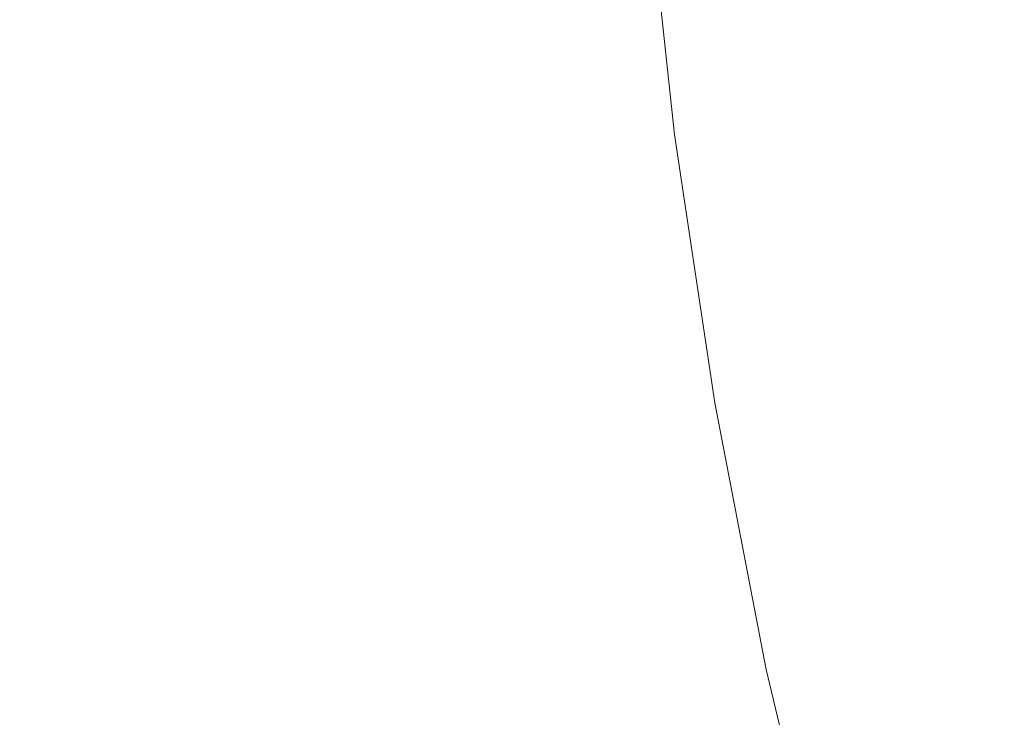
# Model space of a CAD drawing. Header units: centimetres. Extents: x -25.8 to 27.5, y 33.3 to 35.1.
# Tile 120 of 256: x -7.9118 to -7.881, y 33.7965 to 33.8183. Entities that reach past the tile are written whole.
import ezdxf

# ---------------------------------------------------------------- set-up
doc = ezdxf.new("R2010")
doc.units = ezdxf.units.CM
doc.header["$LTSCALE"] = 2.54
doc.layers.add('Lucido design-1', color=7, linetype='Continuous')

# ---------------------------------------------------------------- blocks, each defined once
blk = doc.blocks.new('Gruppo-6-1')
at = {"color": 7, "linetype": 'Continuous', "lineweight": 9}
for points in [[(-25.69296, 35.040112, 330.586121), (-25.69296, 33.440112, 330.586121), (27.40704, 33.440112, 330.586121), (27.40704, 35.040112, 330.586121)], [(-25.69296, 35.040112, 306.619358), (-25.69296, 33.440112, 306.619358), (27.40704, 33.440112, 306.619358), (27.40704, 35.040112, 306.619358)]]:
    blk.add_3dface(points, dxfattribs=at)
for points, invisible_edges in [([(-7.882975, 33.81578, 330.126315), (-7.883837, 33.823866, 330.126315), (-7.882111, 33.824013, 330.130049), (-7.881258, 33.816, 330.130049)], 15), ([(-7.882975, 33.81578, 306.159552), (-7.883837, 33.823866, 306.159552), (-7.882111, 33.824013, 306.163286), (-7.881258, 33.816, 306.163286)], 15), ([(-7.881258, 33.816, 330.130049), (-7.882111, 33.824013, 330.130049), (-7.880232, 33.824173, 330.133712), (-7.879387, 33.816239, 330.133712)], 15), ([(-7.881258, 33.816, 306.163286), (-7.882111, 33.824013, 306.163286), (-7.880232, 33.824173, 306.166949), (-7.879387, 33.816239, 306.166949)], 15), ([(-7.885943, 33.8154, 330.118658), (-7.886818, 33.823612, 330.118658), (-7.885406, 33.823732, 330.122516), (-7.884538, 33.81558, 330.122516)], 15), ([(-7.885943, 33.8154, 306.151895), (-7.886818, 33.823612, 306.151895), (-7.885406, 33.823732, 306.155753), (-7.884538, 33.81558, 306.155753)], 15), ([(-7.884538, 33.81558, 330.122516), (-7.885406, 33.823732, 330.122516), (-7.883837, 33.823866, 330.126315), (-7.882975, 33.81578, 330.126315)], 15), ([(-7.884538, 33.81558, 306.155753), (-7.885406, 33.823732, 306.155753), (-7.883837, 33.823866, 306.159552), (-7.882975, 33.81578, 306.159552)], 15), ([(-7.889954, 33.814886, 330.102782), (-7.890847, 33.823269, 330.102782), (-7.890085, 33.823334, 330.106805), (-7.889195, 33.814983, 330.106805)], 15), ([(-7.889954, 33.814886, 306.136019), (-7.890847, 33.823269, 306.136019), (-7.890085, 33.823334, 306.140042), (-7.889195, 33.814983, 306.140042)], 15), ([(-7.889195, 33.814983, 330.106805), (-7.890085, 33.823334, 330.106805), (-7.889159, 33.823413, 330.110796), (-7.888273, 33.815101, 330.110796)], 15), ([(-7.889195, 33.814983, 306.140042), (-7.890085, 33.823334, 306.140042), (-7.889159, 33.823413, 306.144033), (-7.888273, 33.815101, 306.144033)], 15), ([(-7.888273, 33.815101, 330.110796), (-7.889159, 33.823413, 330.110796), (-7.888069, 33.823506, 330.11475), (-7.887189, 33.81524, 330.11475)], 15), ([(-7.888273, 33.815101, 306.144033), (-7.889159, 33.823413, 306.144033), (-7.888069, 33.823506, 306.147987), (-7.887189, 33.81524, 306.147987)], 15), ([(-7.887189, 33.81524, 330.11475), (-7.888069, 33.823506, 330.11475), (-7.886818, 33.823612, 330.118658), (-7.885943, 33.8154, 330.118658)], 15), ([(-7.887189, 33.81524, 306.147987), (-7.888069, 33.823506, 306.147987), (-7.886818, 33.823612, 306.151895), (-7.885943, 33.8154, 306.151895)], 15), ([(-7.893728, 33.814403, 329.864311), (-7.894638, 33.822947, 329.864311), (-7.893845, 33.823014, 329.868245), (-7.892938, 33.814504, 329.868245)], 15), ([(-7.893728, 33.814403, 305.897548), (-7.894638, 33.822947, 305.897548), (-7.893845, 33.823014, 305.901482), (-7.892938, 33.814504, 305.901482)], 15), ([(-7.892938, 33.814504, 329.868245), (-7.893845, 33.823014, 329.868245), (-7.893209, 33.823068, 329.872202), (-7.892306, 33.814585, 329.872202)], 15), ([(-7.892938, 33.814504, 305.901482), (-7.893845, 33.823014, 305.901482), (-7.893209, 33.823068, 305.905439), (-7.892306, 33.814585, 305.905439)], 15), ([(-7.892306, 33.814585, 329.872202), (-7.893209, 33.823068, 329.872202), (-7.892733, 33.823109, 329.876176), (-7.891832, 33.814645, 329.876176)], 15), ([(-7.892306, 33.814585, 305.905439), (-7.893209, 33.823068, 305.905439), (-7.892733, 33.823109, 305.909413), (-7.891832, 33.814645, 305.909413)], 15), ([(-7.891832, 33.814645, 329.876176), (-7.892733, 33.823109, 329.876176), (-7.892417, 33.823136, 329.880161), (-7.891516, 33.814686, 329.880161)], 15), ([(-7.891832, 33.814645, 305.909413), (-7.892733, 33.823109, 305.909413), (-7.892417, 33.823136, 305.913398), (-7.891516, 33.814686, 305.913398)], 15), ([(-7.891516, 33.814686, 329.880161), (-7.892417, 33.823136, 329.880161), (-7.892259, 33.823149, 329.884149), (-7.891359, 33.814706, 329.884149)], 15), ([(-7.891516, 33.814686, 305.913398), (-7.892417, 33.823136, 305.913398), (-7.892259, 33.823149, 305.917386), (-7.891359, 33.814706, 305.917386)], 15), ([(-7.891928, 33.820226, 329.886121), (-7.89134, 33.814708, 329.886121), (-7.891359, 33.814706, 329.884149), (-7.892259, 33.823149, 329.884149)], 14), ([(-7.891928, 33.820226, 305.919358), (-7.89134, 33.814708, 305.919358), (-7.891359, 33.814706, 305.917386), (-7.892259, 33.823149, 305.917386)], 14), ([(-7.891339, 33.814709, 330.086667), (-7.892238, 33.823151, 330.086667), (-7.89214, 33.823159, 330.090596), (-7.891241, 33.814721, 330.090596)], 15), ([(-7.891339, 33.814709, 306.119903), (-7.892238, 33.823151, 306.119903), (-7.89214, 33.823159, 306.123833), (-7.891241, 33.814721, 306.123833)], 15), ([(-7.892238, 33.823151, 330.086667), (-7.891339, 33.814709, 330.086667), (-7.89134, 33.814708, 330.086121), (-7.891928, 33.820226, 330.086121)], 11), ([(-7.892238, 33.823151, 306.119903), (-7.891339, 33.814709, 306.119903), (-7.89134, 33.814708, 306.119358), (-7.891928, 33.820226, 306.119358)], 11), ([(-7.891241, 33.814721, 330.090596), (-7.89214, 33.823159, 330.090596), (-7.891875, 33.823182, 330.094671), (-7.890977, 33.814755, 330.094671)], 15), ([(-7.891241, 33.814721, 306.123833), (-7.89214, 33.823159, 306.123833), (-7.891875, 33.823182, 306.127908), (-7.890977, 33.814755, 306.127908)], 15), ([(-7.890977, 33.814755, 330.094671), (-7.891875, 33.823182, 330.094671), (-7.891444, 33.823219, 330.098735), (-7.890548, 33.81481, 330.098735)], 15), ([(-7.890977, 33.814755, 306.127908), (-7.891875, 33.823182, 306.127908), (-7.891444, 33.823219, 306.131972), (-7.890548, 33.81481, 306.131972)], 15), ([(-7.890548, 33.81481, 330.098735), (-7.891444, 33.823219, 330.098735), (-7.890847, 33.823269, 330.102782), (-7.889954, 33.814886, 330.102782)], 15), ([(-7.890548, 33.81481, 306.131972), (-7.891444, 33.823219, 306.131972), (-7.890847, 33.823269, 306.136019), (-7.889954, 33.814886, 306.136019)], 15), ([(-7.897037, 33.813979, 329.852718), (-7.897963, 33.822664, 329.852718), (-7.896698, 33.822771, 329.856541), (-7.895779, 33.81414, 329.856541)], 15), ([(-7.897037, 33.813979, 305.885955), (-7.897963, 33.822664, 305.885955), (-7.896698, 33.822771, 305.889778), (-7.895779, 33.81414, 305.889778)], 15), ([(-7.895779, 33.81414, 329.856541), (-7.896698, 33.822771, 329.856541), (-7.89559, 33.822866, 329.860408), (-7.894675, 33.814281, 329.860408)], 15), ([(-7.895779, 33.81414, 305.889778), (-7.896698, 33.822771, 305.889778), (-7.89559, 33.822866, 305.893645), (-7.894675, 33.814281, 305.893645)], 15), ([(-7.894675, 33.814281, 329.860408), (-7.89559, 33.822866, 329.860408), (-7.894638, 33.822947, 329.864311), (-7.893728, 33.814403, 329.864311)], 15), ([(-7.894675, 33.814281, 305.893645), (-7.89559, 33.822866, 305.893645), (-7.894638, 33.822947, 305.897548), (-7.893728, 33.814403, 305.897548)], 15), ([(-7.901726, 33.813378, 329.841573), (-7.902673, 33.822263, 329.841573), (-7.900952, 33.822409, 329.845228), (-7.900013, 33.813598, 329.845228)], 15), ([(-7.901726, 33.813378, 305.87481), (-7.902673, 33.822263, 305.87481), (-7.900952, 33.822409, 305.878465), (-7.900013, 33.813598, 305.878465)], 15), ([(-7.900013, 33.813598, 329.845228), (-7.900952, 33.822409, 329.845228), (-7.899381, 33.822543, 329.848945), (-7.898449, 33.813798, 329.848945)], 15), ([(-7.900013, 33.813598, 305.878465), (-7.900952, 33.822409, 305.878465), (-7.899381, 33.822543, 305.882182), (-7.898449, 33.813798, 305.882182)], 15), ([(-7.898449, 33.813798, 329.848945), (-7.899381, 33.822543, 329.848945), (-7.897963, 33.822664, 329.852718), (-7.897037, 33.813979, 329.852718)], 15), ([(-7.898449, 33.813798, 305.882182), (-7.899381, 33.822543, 305.882182), (-7.897963, 33.822664, 305.885955), (-7.897037, 33.813979, 305.885955)], 15), ([(-7.905592, 33.812883, 329.834477), (-7.906556, 33.821932, 329.834477), (-7.904542, 33.822104, 329.837987), (-7.903587, 33.81314, 329.837987)], 15), ([(-7.905592, 33.812883, 305.867714), (-7.906556, 33.821932, 305.867714), (-7.904542, 33.822104, 305.871224), (-7.903587, 33.81314, 305.871224)], 15), ([(-7.903587, 33.81314, 329.837987), (-7.904542, 33.822104, 329.837987), (-7.902673, 33.822263, 329.841573), (-7.901726, 33.813378, 329.841573)], 15), ([(-7.903587, 33.81314, 305.871224), (-7.904542, 33.822104, 305.871224), (-7.902673, 33.822263, 305.87481), (-7.901726, 33.813378, 305.87481)], 15), ([(-7.907738, 33.812609, 329.831048), (-7.908712, 33.821749, 329.831048), (-7.906556, 33.821932, 329.834477), (-7.905592, 33.812883, 329.834477)], 15), ([(-7.907738, 33.812609, 305.864285), (-7.908712, 33.821749, 305.864285), (-7.906556, 33.821932, 305.867714), (-7.905592, 33.812883, 305.867714)], 15), ([(-7.912481, 33.812001, 329.824409), (-7.913476, 33.821343, 329.824409), (-7.911007, 33.821553, 329.827706), (-7.910023, 33.812316, 329.827706)], 15), ([(-7.912481, 33.812001, 305.857646), (-7.913476, 33.821343, 305.857646), (-7.911007, 33.821553, 305.860943), (-7.910023, 33.812316, 305.860943)], 15), ([(-7.910023, 33.812316, 329.827706), (-7.911007, 33.821553, 329.827706), (-7.908712, 33.821749, 329.831048), (-7.907738, 33.812609, 329.831048)], 15), ([(-7.910023, 33.812316, 305.860943), (-7.911007, 33.821553, 305.860943), (-7.908712, 33.821749, 305.864285), (-7.907738, 33.812609, 305.864285)], 15), ([(-7.89134, 33.814708, 329.886121), (-7.891928, 33.820226, 329.886121), (-7.891928, 33.820226, 330.086121), (-7.89134, 33.814708, 330.086121)], 10), ([(-7.89134, 33.814708, 305.919358), (-7.891928, 33.820226, 305.919358), (-7.891928, 33.820226, 306.119358), (-7.89134, 33.814708, 306.119358)], 10), ([(-7.880065, 33.80803, 330.130049), (-7.881258, 33.816, 330.130049), (-7.879387, 33.816239, 330.133712), (-7.878206, 33.808348, 330.133712)], 15), ([(-7.880065, 33.80803, 306.163286), (-7.881258, 33.816, 306.163286), (-7.879387, 33.816239, 306.166949), (-7.878206, 33.808348, 306.166949)], 15), ([(-7.881771, 33.807737, 330.126315), (-7.882975, 33.81578, 330.126315), (-7.881258, 33.816, 330.130049), (-7.880065, 33.80803, 330.130049)], 15), ([(-7.881771, 33.807737, 306.159552), (-7.882975, 33.81578, 306.159552), (-7.881258, 33.816, 306.163286), (-7.880065, 33.80803, 306.163286)], 15), ([(-7.883324, 33.807471, 330.122516), (-7.884538, 33.81558, 330.122516), (-7.882975, 33.81578, 330.126315), (-7.881771, 33.807737, 330.126315)], 15), ([(-7.883324, 33.807471, 306.155753), (-7.884538, 33.81558, 306.155753), (-7.882975, 33.81578, 306.159552), (-7.881771, 33.807737, 306.159552)], 15), ([(-7.885958, 33.807019, 330.11475), (-7.887189, 33.81524, 330.11475), (-7.885943, 33.8154, 330.118658), (-7.88472, 33.807231, 330.118658)], 15), ([(-7.885958, 33.807019, 306.147987), (-7.887189, 33.81524, 306.147987), (-7.885943, 33.8154, 306.151895), (-7.88472, 33.807231, 306.151895)], 15), ([(-7.88472, 33.807231, 330.118658), (-7.885943, 33.8154, 330.118658), (-7.884538, 33.81558, 330.122516), (-7.883324, 33.807471, 330.122516)], 15), ([(-7.88472, 33.807231, 306.151895), (-7.885943, 33.8154, 306.151895), (-7.884538, 33.81558, 306.155753), (-7.883324, 33.807471, 306.155753)], 15), ([(-7.887952, 33.806677, 330.106805), (-7.889195, 33.814983, 330.106805), (-7.888273, 33.815101, 330.110796), (-7.887036, 33.806834, 330.110796)], 15), ([(-7.887952, 33.806677, 306.140042), (-7.889195, 33.814983, 306.140042), (-7.888273, 33.815101, 306.144033), (-7.887036, 33.806834, 306.144033)], 15), ([(-7.887036, 33.806834, 330.110796), (-7.888273, 33.815101, 330.110796), (-7.887189, 33.81524, 330.11475), (-7.885958, 33.807019, 330.11475)], 15), ([(-7.887036, 33.806834, 306.144033), (-7.888273, 33.815101, 306.144033), (-7.887189, 33.81524, 306.147987), (-7.885958, 33.807019, 306.147987)], 15), ([(-7.890258, 33.806282, 329.880161), (-7.891516, 33.814686, 329.880161), (-7.891359, 33.814706, 329.884149), (-7.890102, 33.806309, 329.884149)], 15), ([(-7.890258, 33.806282, 305.913398), (-7.891516, 33.814686, 305.913398), (-7.891359, 33.814706, 305.917386), (-7.890102, 33.806309, 305.917386)], 15), ([(-7.891359, 33.814706, 329.884149), (-7.89134, 33.814708, 329.886121), (-7.890976, 33.812279, 329.886121)], 9), ([(-7.891359, 33.814706, 305.917386), (-7.89134, 33.814708, 305.919358), (-7.890976, 33.812279, 305.919358)], 9), ([(-7.890976, 33.812279, 329.886121), (-7.890083, 33.806312, 329.886121), (-7.890102, 33.806309, 329.884149), (-7.891359, 33.814706, 329.884149)], 14), ([(-7.890976, 33.812279, 305.919358), (-7.890083, 33.806312, 305.919358), (-7.890102, 33.806309, 305.917386), (-7.891359, 33.814706, 305.917386)], 14), ([(-7.890976, 33.812279, 330.086121), (-7.89134, 33.814708, 330.086121), (-7.891339, 33.814709, 330.086667)], 10), ([(-7.890976, 33.812279, 306.119358), (-7.89134, 33.814708, 306.119358), (-7.891339, 33.814709, 306.119903)], 10), ([(-7.89134, 33.814708, 330.086121), (-7.890976, 33.812279, 330.086121), (-7.890976, 33.812279, 329.886121), (-7.89134, 33.814708, 329.886121)], 10), ([(-7.89134, 33.814708, 306.119358), (-7.890976, 33.812279, 306.119358), (-7.890976, 33.812279, 305.919358), (-7.89134, 33.814708, 305.919358)], 10), ([(-7.890082, 33.806312, 330.086667), (-7.891339, 33.814709, 330.086667), (-7.891241, 33.814721, 330.090596), (-7.889984, 33.806329, 330.090596)], 15), ([(-7.890082, 33.806312, 306.119903), (-7.891339, 33.814709, 306.119903), (-7.891241, 33.814721, 306.123833), (-7.889984, 33.806329, 306.123833)], 15), ([(-7.891339, 33.814709, 330.086667), (-7.890082, 33.806312, 330.086667), (-7.890083, 33.806312, 330.086121), (-7.890976, 33.812279, 330.086121)], 11), ([(-7.891339, 33.814709, 306.119903), (-7.890082, 33.806312, 306.119903), (-7.890083, 33.806312, 306.119358), (-7.890976, 33.812279, 306.119358)], 11), ([(-7.889984, 33.806329, 330.090596), (-7.891241, 33.814721, 330.090596), (-7.890977, 33.814755, 330.094671), (-7.889722, 33.806374, 330.094671)], 15), ([(-7.889984, 33.806329, 306.123833), (-7.891241, 33.814721, 306.123833), (-7.890977, 33.814755, 306.127908), (-7.889722, 33.806374, 306.127908)], 15), ([(-7.889722, 33.806374, 330.094671), (-7.890977, 33.814755, 330.094671), (-7.890548, 33.81481, 330.098735), (-7.889296, 33.806447, 330.098735)], 15), ([(-7.889722, 33.806374, 306.127908), (-7.890977, 33.814755, 306.127908), (-7.890548, 33.81481, 306.131972), (-7.889296, 33.806447, 306.131972)], 15), ([(-7.889296, 33.806447, 330.098735), (-7.890548, 33.81481, 330.098735), (-7.889954, 33.814886, 330.102782), (-7.888706, 33.806548, 330.102782)], 15), ([(-7.889296, 33.806447, 306.131972), (-7.890548, 33.81481, 306.131972), (-7.889954, 33.814886, 306.136019), (-7.888706, 33.806548, 306.136019)], 15), ([(-7.888706, 33.806548, 330.102782), (-7.889954, 33.814886, 330.102782), (-7.889195, 33.814983, 330.106805), (-7.887952, 33.806677, 330.106805)], 15), ([(-7.888706, 33.806548, 306.136019), (-7.889954, 33.814886, 306.136019), (-7.889195, 33.814983, 306.140042), (-7.887952, 33.806677, 306.140042)], 15), ([(-7.893397, 33.805744, 329.860408), (-7.894675, 33.814281, 329.860408), (-7.893728, 33.814403, 329.864311), (-7.892456, 33.805905, 329.864311)], 15), ([(-7.893397, 33.805744, 305.893645), (-7.894675, 33.814281, 305.893645), (-7.893728, 33.814403, 305.897548), (-7.892456, 33.805905, 305.897548)], 15), ([(-7.892456, 33.805905, 329.864311), (-7.893728, 33.814403, 329.864311), (-7.892938, 33.814504, 329.868245), (-7.891671, 33.80604, 329.868245)], 15), ([(-7.892456, 33.805905, 305.897548), (-7.893728, 33.814403, 305.897548), (-7.892938, 33.814504, 305.901482), (-7.891671, 33.80604, 305.901482)], 15), ([(-7.891671, 33.80604, 329.868245), (-7.892938, 33.814504, 329.868245), (-7.892306, 33.814585, 329.872202), (-7.891043, 33.806147, 329.872202)], 15), ([(-7.891671, 33.80604, 305.901482), (-7.892938, 33.814504, 305.901482), (-7.892306, 33.814585, 305.905439), (-7.891043, 33.806147, 305.905439)], 15), ([(-7.891043, 33.806147, 329.872202), (-7.892306, 33.814585, 329.872202), (-7.891832, 33.814645, 329.876176), (-7.890572, 33.806228, 329.876176)], 15), ([(-7.891043, 33.806147, 305.905439), (-7.892306, 33.814585, 305.905439), (-7.891832, 33.814645, 305.909413), (-7.890572, 33.806228, 305.909413)], 15), ([(-7.890572, 33.806228, 329.876176), (-7.891832, 33.814645, 329.876176), (-7.891516, 33.814686, 329.880161), (-7.890258, 33.806282, 329.880161)], 15), ([(-7.890572, 33.806228, 305.909413), (-7.891832, 33.814645, 305.909413), (-7.891516, 33.814686, 305.913398), (-7.890258, 33.806282, 305.913398)], 15), ([(-7.895744, 33.805341, 329.852718), (-7.897037, 33.813979, 329.852718), (-7.895779, 33.81414, 329.856541), (-7.894494, 33.805556, 329.856541)], 15), ([(-7.895744, 33.805341, 305.885955), (-7.897037, 33.813979, 305.885955), (-7.895779, 33.81414, 305.889778), (-7.894494, 33.805556, 305.889778)], 15), ([(-7.894494, 33.805556, 329.856541), (-7.895779, 33.81414, 329.856541), (-7.894675, 33.814281, 329.860408), (-7.893397, 33.805744, 329.860408)], 15), ([(-7.894494, 33.805556, 305.889778), (-7.895779, 33.81414, 305.889778), (-7.894675, 33.814281, 305.893645), (-7.893397, 33.805744, 305.893645)], 15), ([(-7.898701, 33.804834, 329.845228), (-7.900013, 33.813598, 329.845228), (-7.898449, 33.813798, 329.848945), (-7.897147, 33.805101, 329.848945)], 15), ([(-7.898701, 33.804834, 305.878465), (-7.900013, 33.813598, 305.878465), (-7.898449, 33.813798, 305.882182), (-7.897147, 33.805101, 305.882182)], 15), ([(-7.897147, 33.805101, 329.848945), (-7.898449, 33.813798, 329.848945), (-7.897037, 33.813979, 329.852718), (-7.895744, 33.805341, 329.852718)], 15), ([(-7.897147, 33.805101, 305.882182), (-7.898449, 33.813798, 305.882182), (-7.897037, 33.813979, 305.885955), (-7.895744, 33.805341, 305.885955)], 15), ([(-7.900404, 33.804542, 329.841573), (-7.901726, 33.813378, 329.841573), (-7.900013, 33.813598, 329.845228), (-7.898701, 33.804834, 329.845228)], 15), ([(-7.900404, 33.804542, 305.87481), (-7.901726, 33.813378, 305.87481), (-7.900013, 33.813598, 305.878465), (-7.898701, 33.804834, 305.878465)], 15), ([(-7.902252, 33.804225, 329.837987), (-7.903587, 33.81314, 329.837987), (-7.901726, 33.813378, 329.841573), (-7.900404, 33.804542, 329.841573)], 15), ([(-7.902252, 33.804225, 305.871224), (-7.903587, 33.81314, 305.871224), (-7.901726, 33.813378, 305.87481), (-7.900404, 33.804542, 305.87481)], 15), ([(-7.906378, 33.803518, 329.831048), (-7.907738, 33.812609, 329.831048), (-7.905592, 33.812883, 329.834477), (-7.904244, 33.803884, 329.834477)], 15), ([(-7.906378, 33.803518, 305.864285), (-7.907738, 33.812609, 305.864285), (-7.905592, 33.812883, 305.867714), (-7.904244, 33.803884, 305.867714)], 15), ([(-7.904244, 33.803884, 329.834477), (-7.905592, 33.812883, 329.834477), (-7.903587, 33.81314, 329.837987), (-7.902252, 33.804225, 329.837987)], 15), ([(-7.904244, 33.803884, 305.867714), (-7.905592, 33.812883, 305.867714), (-7.903587, 33.81314, 305.871224), (-7.902252, 33.804225, 305.871224)], 15), ([(-7.908648, 33.803129, 329.827706), (-7.910023, 33.812316, 329.827706), (-7.907738, 33.812609, 329.831048), (-7.906378, 33.803518, 329.831048)], 15), ([(-7.908648, 33.803129, 305.860943), (-7.910023, 33.812316, 305.860943), (-7.907738, 33.812609, 305.864285), (-7.906378, 33.803518, 305.864285)], 15), ([(-7.91109, 33.80271, 329.824409), (-7.912481, 33.812001, 329.824409), (-7.910023, 33.812316, 329.827706), (-7.908648, 33.803129, 329.827706)], 15), ([(-7.91109, 33.80271, 305.857646), (-7.912481, 33.812001, 305.857646), (-7.910023, 33.812316, 305.860943), (-7.908648, 33.803129, 305.860943)], 15), ([(-7.890083, 33.806312, 329.886121), (-7.890976, 33.812279, 329.886121), (-7.890976, 33.812279, 330.086121), (-7.890083, 33.806312, 330.086121)], 10), ([(-7.890083, 33.806312, 305.919358), (-7.890976, 33.812279, 305.919358), (-7.890976, 33.812279, 306.119358), (-7.890083, 33.806312, 306.119358)], 10), ([(-7.913627, 33.802275, 329.821261), (-7.915034, 33.811674, 329.821261), (-7.912481, 33.812001, 329.824409), (-7.91109, 33.80271, 329.824409)], 15), ([(-7.913627, 33.802275, 305.854498), (-7.915034, 33.811674, 305.854498), (-7.912481, 33.812001, 305.857646), (-7.91109, 33.80271, 305.857646)], 15), ([(-7.880227, 33.799753, 330.126315), (-7.881771, 33.807737, 330.126315), (-7.880065, 33.80803, 330.130049), (-7.878534, 33.800118, 330.130049)], 15), ([(-7.880227, 33.799753, 306.159552), (-7.881771, 33.807737, 306.159552), (-7.880065, 33.80803, 306.163286), (-7.878534, 33.800118, 306.163286)], 15), ([(-7.881767, 33.799421, 330.122516), (-7.883324, 33.807471, 330.122516), (-7.881771, 33.807737, 330.126315), (-7.880227, 33.799753, 330.126315)], 15), ([(-7.881767, 33.799421, 306.155753), (-7.883324, 33.807471, 306.155753), (-7.881771, 33.807737, 306.159552), (-7.880227, 33.799753, 306.159552)], 15), ([(-7.883152, 33.799123, 330.118658), (-7.88472, 33.807231, 330.118658), (-7.883324, 33.807471, 330.122516), (-7.881767, 33.799421, 330.122516)], 15), ([(-7.883152, 33.799123, 306.151895), (-7.88472, 33.807231, 306.151895), (-7.883324, 33.807471, 306.155753), (-7.881767, 33.799421, 306.155753)], 15), ([(-7.885448, 33.798628, 330.110796), (-7.887036, 33.806834, 330.110796), (-7.885958, 33.807019, 330.11475), (-7.88438, 33.798858, 330.11475)], 15), ([(-7.885448, 33.798628, 306.144033), (-7.887036, 33.806834, 306.144033), (-7.885958, 33.807019, 306.147987), (-7.88438, 33.798858, 306.147987)], 15), ([(-7.88438, 33.798858, 330.11475), (-7.885958, 33.807019, 330.11475), (-7.88472, 33.807231, 330.118658), (-7.883152, 33.799123, 330.118658)], 15), ([(-7.88438, 33.798858, 306.147987), (-7.885958, 33.807019, 306.147987), (-7.88472, 33.807231, 306.151895), (-7.883152, 33.799123, 306.151895)], 15), ([(-7.886357, 33.798432, 330.106805), (-7.887952, 33.806677, 330.106805), (-7.887036, 33.806834, 330.110796), (-7.885448, 33.798628, 330.110796)], 15), ([(-7.886357, 33.798432, 306.140042), (-7.887952, 33.806677, 306.140042), (-7.887036, 33.806834, 306.144033), (-7.885448, 33.798628, 306.144033)], 15), ([(-7.888113, 33.798053, 330.094671), (-7.889722, 33.806374, 330.094671), (-7.889296, 33.806447, 330.098735), (-7.88769, 33.798144, 330.098735)], 15), ([(-7.888113, 33.798053, 306.127908), (-7.889722, 33.806374, 306.127908), (-7.889296, 33.806447, 306.131972), (-7.88769, 33.798144, 306.131972)], 15), ([(-7.88769, 33.798144, 330.098735), (-7.889296, 33.806447, 330.098735), (-7.888706, 33.806548, 330.102782), (-7.887105, 33.798271, 330.102782)], 15), ([(-7.88769, 33.798144, 306.131972), (-7.889296, 33.806447, 306.131972), (-7.888706, 33.806548, 306.136019), (-7.887105, 33.798271, 306.136019)], 15), ([(-7.887105, 33.798271, 330.102782), (-7.888706, 33.806548, 330.102782), (-7.887952, 33.806677, 330.106805), (-7.886357, 33.798432, 330.106805)], 15), ([(-7.887105, 33.798271, 306.136019), (-7.888706, 33.806548, 306.136019), (-7.887952, 33.806677, 306.140042), (-7.886357, 33.798432, 306.140042)], 15), ([(-7.890046, 33.797637, 329.868245), (-7.891671, 33.80604, 329.868245), (-7.891043, 33.806147, 329.872202), (-7.889423, 33.797771, 329.872202)], 15), ([(-7.890046, 33.797637, 305.901482), (-7.891671, 33.80604, 305.901482), (-7.891043, 33.806147, 305.905439), (-7.889423, 33.797771, 305.905439)], 15), ([(-7.889423, 33.797771, 329.872202), (-7.891043, 33.806147, 329.872202), (-7.890572, 33.806228, 329.876176), (-7.888956, 33.797872, 329.876176)], 15), ([(-7.889423, 33.797771, 305.905439), (-7.891043, 33.806147, 305.905439), (-7.890572, 33.806228, 305.909413), (-7.888956, 33.797872, 305.909413)], 15), ([(-7.888956, 33.797872, 329.876176), (-7.890572, 33.806228, 329.876176), (-7.890258, 33.806282, 329.880161), (-7.888645, 33.797939, 329.880161)], 15), ([(-7.888956, 33.797872, 305.909413), (-7.890572, 33.806228, 305.909413), (-7.890258, 33.806282, 305.913398), (-7.888645, 33.797939, 305.913398)], 15), ([(-7.888645, 33.797939, 329.880161), (-7.890258, 33.806282, 329.880161), (-7.890102, 33.806309, 329.884149), (-7.88849, 33.797972, 329.884149)], 15), ([(-7.888645, 33.797939, 305.913398), (-7.890258, 33.806282, 305.913398), (-7.890102, 33.806309, 305.917386), (-7.88849, 33.797972, 305.917386)], 15), ([(-7.890102, 33.806309, 329.884149), (-7.890083, 33.806312, 329.886121), (-7.889707, 33.804365, 329.886121)], 9), ([(-7.890102, 33.806309, 305.917386), (-7.890083, 33.806312, 305.919358), (-7.889707, 33.804365, 305.919358)], 9), ([(-7.889707, 33.804365, 329.886121), (-7.888471, 33.797976, 329.886121), (-7.88849, 33.797972, 329.884149), (-7.890102, 33.806309, 329.884149)], 14), ([(-7.889707, 33.804365, 305.919358), (-7.888471, 33.797976, 305.919358), (-7.88849, 33.797972, 305.917386), (-7.890102, 33.806309, 305.917386)], 14), ([(-7.890083, 33.806312, 330.086121), (-7.889707, 33.804365, 330.086121), (-7.889707, 33.804365, 329.886121), (-7.890083, 33.806312, 329.886121)], 10), ([(-7.889707, 33.804365, 330.086121), (-7.890083, 33.806312, 330.086121), (-7.890082, 33.806312, 330.086667)], 10), ([(-7.890083, 33.806312, 306.119358), (-7.889707, 33.804365, 306.119358), (-7.889707, 33.804365, 305.919358), (-7.890083, 33.806312, 305.919358)], 10), ([(-7.889707, 33.804365, 306.119358), (-7.890083, 33.806312, 306.119358), (-7.890082, 33.806312, 306.119903)], 10), ([(-7.88847, 33.797976, 330.086667), (-7.890082, 33.806312, 330.086667), (-7.889984, 33.806329, 330.090596), (-7.888373, 33.797997, 330.090596)], 15), ([(-7.88847, 33.797976, 306.119903), (-7.890082, 33.806312, 306.119903), (-7.889984, 33.806329, 306.123833), (-7.888373, 33.797997, 306.123833)], 15), ([(-7.890082, 33.806312, 330.086667), (-7.88847, 33.797976, 330.086667), (-7.888471, 33.797976, 330.086121), (-7.889707, 33.804365, 330.086121)], 11), ([(-7.890082, 33.806312, 306.119903), (-7.88847, 33.797976, 306.119903), (-7.888471, 33.797976, 306.119358), (-7.889707, 33.804365, 306.119358)], 11), ([(-7.888373, 33.797997, 330.090596), (-7.889984, 33.806329, 330.090596), (-7.889722, 33.806374, 330.094671), (-7.888113, 33.798053, 330.094671)], 15), ([(-7.888373, 33.797997, 306.123833), (-7.889984, 33.806329, 306.123833), (-7.889722, 33.806374, 306.127908), (-7.888113, 33.798053, 306.127908)], 15), ([(-7.891758, 33.797268, 329.860408), (-7.893397, 33.805744, 329.860408), (-7.892456, 33.805905, 329.864311), (-7.890824, 33.797469, 329.864311)], 15), ([(-7.891758, 33.797268, 305.893645), (-7.893397, 33.805744, 305.893645), (-7.892456, 33.805905, 305.897548), (-7.890824, 33.797469, 305.897548)], 15), ([(-7.890824, 33.797469, 329.864311), (-7.892456, 33.805905, 329.864311), (-7.891671, 33.80604, 329.868245), (-7.890046, 33.797637, 329.868245)], 15), ([(-7.890824, 33.797469, 305.897548), (-7.892456, 33.805905, 305.897548), (-7.891671, 33.80604, 305.901482), (-7.890046, 33.797637, 305.901482)], 15), ([(-7.894086, 33.796766, 329.852718), (-7.895744, 33.805341, 329.852718), (-7.894494, 33.805556, 329.856541), (-7.892846, 33.797033, 329.856541)], 15), ([(-7.894086, 33.796766, 305.885955), (-7.895744, 33.805341, 305.885955), (-7.894494, 33.805556, 305.889778), (-7.892846, 33.797033, 305.889778)], 15), ([(-7.892846, 33.797033, 329.856541), (-7.894494, 33.805556, 329.856541), (-7.893397, 33.805744, 329.860408), (-7.891758, 33.797268, 329.860408)], 15), ([(-7.892846, 33.797033, 305.889778), (-7.894494, 33.805556, 305.889778), (-7.893397, 33.805744, 305.893645), (-7.891758, 33.797268, 305.893645)], 15), ([(-7.895478, 33.796466, 329.848945), (-7.897147, 33.805101, 329.848945), (-7.895744, 33.805341, 329.852718), (-7.894086, 33.796766, 329.852718)], 15), ([(-7.895478, 33.796466, 305.882182), (-7.897147, 33.805101, 305.882182), (-7.895744, 33.805341, 305.885955), (-7.894086, 33.796766, 305.885955)], 15), ([(-7.897019, 33.796134, 329.845228), (-7.898701, 33.804834, 329.845228), (-7.897147, 33.805101, 329.848945), (-7.895478, 33.796466, 329.848945)], 15), ([(-7.897019, 33.796134, 305.878465), (-7.898701, 33.804834, 305.878465), (-7.897147, 33.805101, 305.882182), (-7.895478, 33.796466, 305.882182)], 15), ([(-7.900541, 33.795375, 329.837987), (-7.902252, 33.804225, 329.837987), (-7.900404, 33.804542, 329.841573), (-7.898707, 33.79577, 329.841573)], 15), ([(-7.900541, 33.795375, 305.871224), (-7.902252, 33.804225, 305.871224), (-7.900404, 33.804542, 305.87481), (-7.898707, 33.79577, 305.87481)], 15), ([(-7.898707, 33.79577, 329.841573), (-7.900404, 33.804542, 329.841573), (-7.898701, 33.804834, 329.845228), (-7.897019, 33.796134, 329.845228)], 15), ([(-7.898707, 33.79577, 305.87481), (-7.900404, 33.804542, 305.87481), (-7.898701, 33.804834, 305.878465), (-7.897019, 33.796134, 305.878465)], 15), ([(-7.888471, 33.797976, 329.886121), (-7.889707, 33.804365, 329.886121), (-7.889707, 33.804365, 330.086121), (-7.888471, 33.797976, 330.086121)], 10), ([(-7.888471, 33.797976, 305.919358), (-7.889707, 33.804365, 305.919358), (-7.889707, 33.804365, 306.119358), (-7.888471, 33.797976, 306.119358)], 10), ([(-7.902517, 33.794949, 329.834477), (-7.904244, 33.803884, 329.834477), (-7.902252, 33.804225, 329.837987), (-7.900541, 33.795375, 329.837987)], 15), ([(-7.902517, 33.794949, 305.867714), (-7.904244, 33.803884, 305.867714), (-7.902252, 33.804225, 305.871224), (-7.900541, 33.795375, 305.871224)], 15), ([(-7.904632, 33.794493, 329.831048), (-7.906378, 33.803518, 329.831048), (-7.904244, 33.803884, 329.834477), (-7.902517, 33.794949, 329.834477)], 15), ([(-7.904632, 33.794493, 305.864285), (-7.906378, 33.803518, 305.864285), (-7.904244, 33.803884, 305.867714), (-7.902517, 33.794949, 305.867714)], 15), ([(-7.906884, 33.794008, 329.827706), (-7.908648, 33.803129, 329.827706), (-7.906378, 33.803518, 329.831048), (-7.904632, 33.794493, 329.831048)], 15), ([(-7.906884, 33.794008, 305.860943), (-7.908648, 33.803129, 305.860943), (-7.906378, 33.803518, 305.864285), (-7.904632, 33.794493, 305.864285)], 15), ([(-7.909306, 33.793486, 329.824409), (-7.91109, 33.80271, 329.824409), (-7.908648, 33.803129, 329.827706), (-7.906884, 33.794008, 329.827706)], 15), ([(-7.909306, 33.793486, 305.857646), (-7.91109, 33.80271, 305.857646), (-7.908648, 33.803129, 305.860943), (-7.906884, 33.794008, 305.860943)], 15), ([(-7.911823, 33.792943, 329.821261), (-7.913627, 33.802275, 329.821261), (-7.91109, 33.80271, 329.824409), (-7.909306, 33.793486, 329.824409)], 15), ([(-7.911823, 33.792943, 305.854498), (-7.913627, 33.802275, 305.854498), (-7.91109, 33.80271, 305.857646), (-7.909306, 33.793486, 305.857646)], 15), ([(-7.87987, 33.791444, 330.122516), (-7.881767, 33.799421, 330.122516), (-7.880227, 33.799753, 330.126315), (-7.878346, 33.791841, 330.126315)], 15), ([(-7.87987, 33.791444, 306.155753), (-7.881767, 33.799421, 306.155753), (-7.880227, 33.799753, 306.159552), (-7.878346, 33.791841, 306.159552)], 15), ([(-7.881241, 33.791087, 330.118658), (-7.883152, 33.799123, 330.118658), (-7.881767, 33.799421, 330.122516), (-7.87987, 33.791444, 330.122516)], 15), ([(-7.881241, 33.791087, 306.151895), (-7.883152, 33.799123, 306.151895), (-7.881767, 33.799421, 306.155753), (-7.87987, 33.791444, 306.155753)], 15), ([(-7.882456, 33.790771, 330.11475), (-7.88438, 33.798858, 330.11475), (-7.883152, 33.799123, 330.118658), (-7.881241, 33.791087, 330.118658)], 15), ([(-7.882456, 33.790771, 306.147987), (-7.88438, 33.798858, 306.147987), (-7.883152, 33.799123, 306.151895), (-7.881241, 33.791087, 306.151895)], 15), ([(-7.883514, 33.790496, 330.110796), (-7.885448, 33.798628, 330.110796), (-7.88438, 33.798858, 330.11475), (-7.882456, 33.790771, 330.11475)], 15), ([(-7.883514, 33.790496, 306.144033), (-7.885448, 33.798628, 306.144033), (-7.88438, 33.798858, 306.147987), (-7.882456, 33.790771, 306.147987)], 15), ([(-7.885154, 33.790069, 330.102782), (-7.887105, 33.798271, 330.102782), (-7.886357, 33.798432, 330.106805), (-7.884414, 33.790261, 330.106805)], 15), ([(-7.885154, 33.790069, 306.136019), (-7.887105, 33.798271, 306.136019), (-7.886357, 33.798432, 306.140042), (-7.884414, 33.790261, 306.140042)], 15), ([(-7.884414, 33.790261, 330.106805), (-7.886357, 33.798432, 330.106805), (-7.885448, 33.798628, 330.110796), (-7.883514, 33.790496, 330.110796)], 15), ([(-7.884414, 33.790261, 306.140042), (-7.886357, 33.798432, 306.140042), (-7.885448, 33.798628, 306.144033), (-7.883514, 33.790496, 306.144033)], 15), ([(-7.886152, 33.789809, 330.094671), (-7.888113, 33.798053, 330.094671), (-7.88769, 33.798144, 330.098735), (-7.885734, 33.789918, 330.098735)], 15), ([(-7.886152, 33.789809, 306.127908), (-7.888113, 33.798053, 306.127908), (-7.88769, 33.798144, 306.131972), (-7.885734, 33.789918, 306.131972)], 15), ([(-7.885734, 33.789918, 330.098735), (-7.88769, 33.798144, 330.098735), (-7.887105, 33.798271, 330.102782), (-7.885154, 33.790069, 330.102782)], 15), ([(-7.885734, 33.789918, 306.131972), (-7.88769, 33.798144, 306.131972), (-7.887105, 33.798271, 306.136019), (-7.885154, 33.790069, 306.136019)], 15), ([(-7.888065, 33.789311, 329.868245), (-7.890046, 33.797637, 329.868245), (-7.889423, 33.797771, 329.872202), (-7.887449, 33.789471, 329.872202)], 15), ([(-7.888065, 33.789311, 305.901482), (-7.890046, 33.797637, 305.901482), (-7.889423, 33.797771, 305.905439), (-7.887449, 33.789471, 305.905439)], 15), ([(-7.887449, 33.789471, 329.872202), (-7.889423, 33.797771, 329.872202), (-7.888956, 33.797872, 329.876176), (-7.886986, 33.789591, 329.876176)], 15), ([(-7.887449, 33.789471, 305.905439), (-7.889423, 33.797771, 305.905439), (-7.888956, 33.797872, 305.909413), (-7.886986, 33.789591, 305.909413)], 15), ([(-7.886986, 33.789591, 329.876176), (-7.888956, 33.797872, 329.876176), (-7.888645, 33.797939, 329.880161), (-7.886679, 33.789672, 329.880161)], 15), ([(-7.886986, 33.789591, 305.909413), (-7.888956, 33.797872, 305.909413), (-7.888645, 33.797939, 305.913398), (-7.886679, 33.789672, 305.913398)], 15), ([(-7.886679, 33.789672, 329.880161), (-7.888645, 33.797939, 329.880161), (-7.88849, 33.797972, 329.884149), (-7.886525, 33.789711, 329.884149)], 15), ([(-7.886679, 33.789672, 305.913398), (-7.888645, 33.797939, 305.913398), (-7.88849, 33.797972, 305.917386), (-7.886525, 33.789711, 305.917386)], 15), ([(-7.88849, 33.797972, 329.884149), (-7.888471, 33.797976, 329.886121), (-7.888119, 33.796498, 329.886121)], 9), ([(-7.88849, 33.797972, 305.917386), (-7.888471, 33.797976, 305.919358), (-7.888119, 33.796498, 305.919358)], 9), ([(-7.888119, 33.796498, 329.886121), (-7.886507, 33.789716, 329.886121), (-7.886525, 33.789711, 329.884149), (-7.88849, 33.797972, 329.884149)], 14), ([(-7.888119, 33.796498, 305.919358), (-7.886507, 33.789716, 305.919358), (-7.886525, 33.789711, 305.917386), (-7.88849, 33.797972, 305.917386)], 14), ([(-7.888471, 33.797976, 330.086121), (-7.888119, 33.796498, 330.086121), (-7.888119, 33.796498, 329.886121), (-7.888471, 33.797976, 329.886121)], 10), ([(-7.888119, 33.796498, 330.086121), (-7.888471, 33.797976, 330.086121), (-7.88847, 33.797976, 330.086667)], 10), ([(-7.888471, 33.797976, 306.119358), (-7.888119, 33.796498, 306.119358), (-7.888119, 33.796498, 305.919358), (-7.888471, 33.797976, 305.919358)], 10), ([(-7.888119, 33.796498, 306.119358), (-7.888471, 33.797976, 306.119358), (-7.88847, 33.797976, 306.119903)], 10), ([(-7.886505, 33.789717, 330.086667), (-7.88847, 33.797976, 330.086667), (-7.888373, 33.797997, 330.090596), (-7.88641, 33.789742, 330.090596)], 15), ([(-7.886505, 33.789717, 306.119903), (-7.88847, 33.797976, 306.119903), (-7.888373, 33.797997, 306.123833), (-7.88641, 33.789742, 306.123833)], 15), ([(-7.88847, 33.797976, 330.086667), (-7.886505, 33.789717, 330.086667), (-7.886507, 33.789716, 330.086121), (-7.888119, 33.796498, 330.086121)], 11), ([(-7.88847, 33.797976, 306.119903), (-7.886505, 33.789717, 306.119903), (-7.886507, 33.789716, 306.119358), (-7.888119, 33.796498, 306.119358)], 11), ([(-7.88641, 33.789742, 330.090596), (-7.888373, 33.797997, 330.090596), (-7.888113, 33.798053, 330.094671), (-7.886152, 33.789809, 330.094671)], 15), ([(-7.88641, 33.789742, 306.123833), (-7.888373, 33.797997, 306.123833), (-7.888113, 33.798053, 306.127908), (-7.886152, 33.789809, 306.127908)], 15), ([(-7.889761, 33.788869, 329.860408), (-7.891758, 33.797268, 329.860408), (-7.890824, 33.797469, 329.864311), (-7.888836, 33.78911, 329.864311)], 15), ([(-7.889761, 33.788869, 305.893645), (-7.891758, 33.797268, 305.893645), (-7.890824, 33.797469, 305.897548), (-7.888836, 33.78911, 305.897548)], 15), ([(-7.888836, 33.78911, 329.864311), (-7.890824, 33.797469, 329.864311), (-7.890046, 33.797637, 329.868245), (-7.888065, 33.789311, 329.868245)], 15), ([(-7.888836, 33.78911, 305.897548), (-7.890824, 33.797469, 305.897548), (-7.890046, 33.797637, 305.901482), (-7.888065, 33.789311, 305.901482)], 15), ([(-7.890837, 33.788589, 329.856541), (-7.892846, 33.797033, 329.856541), (-7.891758, 33.797268, 329.860408), (-7.889761, 33.788869, 329.860408)], 15), ([(-7.890837, 33.788589, 305.889778), (-7.892846, 33.797033, 305.889778), (-7.891758, 33.797268, 305.893645), (-7.889761, 33.788869, 305.893645)], 15), ([(-7.892065, 33.788269, 329.852718), (-7.894086, 33.796766, 329.852718), (-7.892846, 33.797033, 329.856541), (-7.890837, 33.788589, 329.856541)], 15), ([(-7.892065, 33.788269, 305.885955), (-7.894086, 33.796766, 305.885955), (-7.892846, 33.797033, 305.889778), (-7.890837, 33.788589, 305.889778)], 15), ([(-7.893443, 33.78791, 329.848945), (-7.895478, 33.796466, 329.848945), (-7.894086, 33.796766, 329.852718), (-7.892065, 33.788269, 329.852718)], 15), ([(-7.893443, 33.78791, 305.882182), (-7.895478, 33.796466, 305.882182), (-7.894086, 33.796766, 305.885955), (-7.892065, 33.788269, 305.885955)], 15), ([(-7.886507, 33.789716, 329.886121), (-7.888119, 33.796498, 329.886121), (-7.888119, 33.796498, 330.086121), (-7.886507, 33.789716, 330.086121)], 10), ([(-7.886507, 33.789716, 305.919358), (-7.888119, 33.796498, 305.919358), (-7.888119, 33.796498, 306.119358), (-7.886507, 33.789716, 306.119358)], 10)]:
    blk.add_3dface(points, dxfattribs=dict(at, invisible_edges=invisible_edges))

msp = doc.modelspace()

# ---------------------------------------------------------------- block references
at = {"layer": 'Lucido design-1', "color": 7}
msp.add_blockref('Gruppo-6-1', (0, 0), dxfattribs=at)

doc.saveas('drawing.dxf')
